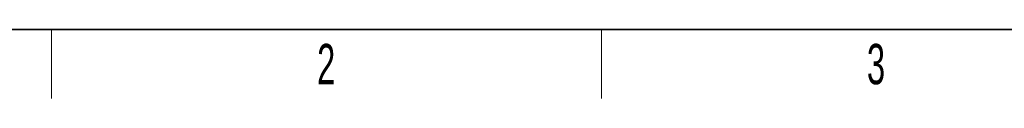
# Model space of a CAD drawing. Header units: millimetres. Extents: x 5 to 418, y 2 to 292.
# Tile 2 of 45: x 71 to 156, y 6 to 12. Entities that reach past the tile are written whole.
import ezdxf

# ---------------------------------------------------------------- set-up
doc = ezdxf.new("R2010")
doc.units = ezdxf.units.MM
doc.layers.add('SLD-0', color=7, linetype='Continuous')
doc.styles.add('SLDTEXTSTYLE0', font='TXT', dxfattribs={"width": 0.605})

msp = doc.modelspace()

# ---------------------------------------------------------------- linework, layer by layer
at = {"layer": 'SLD-0', "lineweight": 35}
msp.add_line((26, 12), (408, 12), dxfattribs=at)
at = {"layer": 'SLD-0', "lineweight": 18}
for p, q in [((73.75, 6), (73.75, 12)), ((121.5, 6), (121.5, 12))]:
    msp.add_line(p, q, dxfattribs=at)

# ---------------------------------------------------------------- texts
at = {"layer": 'SLD-0', "char_height": 3.5, "attachment_point": 2, "style": 'SLDTEXTSTYLE0'}
for s, insert in [('2', (97.6027, 10.743)), ('3', (145.3527, 10.743))]:
    msp.add_mtext(s, dxfattribs=dict(at, insert=insert))

doc.saveas('drawing.dxf')
